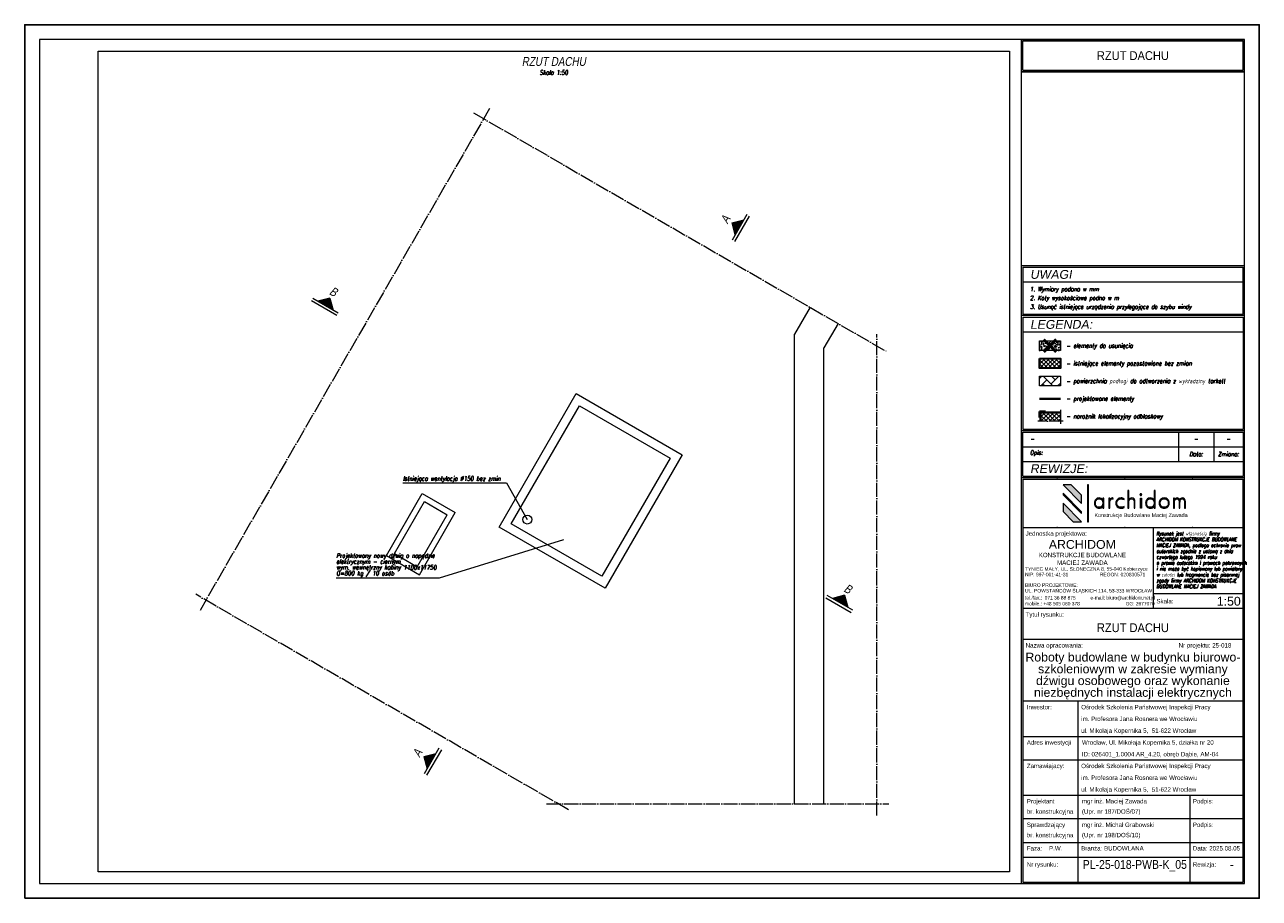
# Model space of a CAD drawing. Header units: millimetres. Extents: x 558 to 31258, y -5755 to 11028.
# Tile 1 of 144: x 22371 to 24471, y 66 to 1551. Entities that reach past the tile are written whole.
import ezdxf
from ezdxf.enums import TextEntityAlignment as Align

# ---------------------------------------------------------------- set-up
doc = ezdxf.new("R2010")
doc.units = ezdxf.units.MM
doc.linetypes.add('ACAD_ISO04W100', pattern=[30, 24, -3, 0, -3])
doc.layers.get('0').update_dxf_attribs({"color": 252})
doc.layers.get('Defpoints').update_dxf_attribs({"color": 252})
for name, color, linetype, lineweight in [('K_Grube', 252, 'Continuous', 35), ('K_Grube_projektowane', 252, 'Continuous', 40), ('K_Kreskowanie', 252, 'Continuous', 5), ('K_Naroznik', 252, 'Continuous', 40), ('K_Opis_zmienny', 252, 'Continuous', 13), ('K_Osie', 252, 'ACAD_ISO04W100', 5), ('K_Ramka', 252, 'Continuous', 18), ('K_Widokowe', 252, 'Continuous', 13), ('K_Wyburzenia', 252, 'Continuous', 5)]:
    doc.layers.add(name, color=color, linetype=linetype, lineweight=lineweight)
doc.styles.add('Logo1', font='arial.ttf', dxfattribs={"height": 13})
doc.styles.get("Standard").update_dxf_attribs({"font": 'arial.ttf'})
doc.styles.add('Tytuł 20', font='arial.ttf', dxfattribs={"width": 0.8, "oblique": 10, "height": 6})
doc.styles.add('Tytuł 50', font='arial.ttf', dxfattribs={"width": 0.8, "oblique": 10, "height": 15})
doc.styles.add('Zwykły 100', font='romans.shx', dxfattribs={"width": 0.8, "oblique": 10, "height": 15})
doc.styles.add('Zwykły 20', font='romans.shx', dxfattribs={"width": 0.8, "oblique": 10, "height": 3})
doc.styles.add('Zwykły 50', font='romans.shx', dxfattribs={"width": 0.8, "oblique": 10, "height": 7.5})

# ---------------------------------------------------------------- blocks, each defined once
blk = doc.blocks.new('Logo_archidom_2018_black')
h = blk.add_hatch(color=256)
h.dxf.hatch_style = 2
h.paths.add_polyline_path([(-181.7, 145), (-210, 145), (-147, 82), (-147, 110.3)])
h = blk.add_hatch(color=256)
h.dxf.hatch_style = 2
h.paths.add_polyline_path([(-123, 145), (-127, 145), (-127, 20), (-123, 20)])
h = blk.add_hatch(color=256)
h.dxf.hatch_style = 2
edge = h.paths.add_edge_path()
edge.add_spline(control_points=[(34.9, 66.8), (34.9, 66.8), (31.7, 66.8), (31.7, 66.8), (31.7, 66.8), (31.7, 87.6), (31.7, 87.6), (31.7, 91.2), (31, 93.8), (29.7, 95.5), (28.5, 97.1), (26.4, 97.9), (23.5, 97.9), (20.1, 97.9), (17.5, 96.7), (16, 94.3), (14.4, 91.9), (13.6, 88.1), (13.6, 82.9), (13.6, 82.9), (13.6, 66.8), (13.6, 66.8), (13.6, 66.8), (10.3, 66.8), (10.3, 66.8), (10.3, 66.8), (10.3, 126.5), (10.3, 126.5), (10.3, 126.5), (13.6, 126.5), (13.6, 126.5), (13.6, 126.5), (13.6, 94.6), (13.6, 94.6), (14.7, 97), (16, 98.7), (17.7, 99.6), (19.3, 100.5), (21.5, 101), (24.4, 101), (27.6, 101), (30.2, 99.9), (32.1, 97.8), (34, 95.6), (34.9, 92.7), (34.9, 88.9), (34.9, 88.9), (34.9, 66.8), (34.9, 66.8)], knot_values=[0, 0, 0, 0, 1, 1, 1, 2, 2, 2, 3, 3, 3, 4, 4, 4, 5, 5, 5, 6, 6, 6, 7, 7, 7, 8, 8, 8, 9, 9, 9, 10, 10, 10, 11, 11, 11, 12, 12, 12, 13, 13, 13, 14, 14, 14, 15, 15, 15, 16, 16, 16, 16], degree=3, periodic=1)
h = blk.add_hatch(color=256)
h.dxf.hatch_style = 2
edge = h.paths.add_edge_path()
edge.add_spline(control_points=[(103, 66.8), (103, 66.8), (99.8, 66.8), (99.8, 66.8), (99.8, 66.8), (99.8, 73.2), (99.8, 73.2), (98.3, 70.7), (96.5, 68.9), (94.4, 67.8), (92.3, 66.7), (89.8, 66.1), (86.9, 66.1), (82.3, 66.1), (78.5, 67.7), (75.6, 70.8), (72.7, 73.9), (71.2, 78), (71.2, 83.2), (71.2, 88.5), (72.6, 92.8), (75.5, 96), (78.4, 99.3), (82.1, 101), (86.7, 101), (90.2, 101), (92.9, 100.4), (94.8, 99.3), (96.7, 98.2), (98.4, 96.4), (99.8, 93.9), (99.8, 93.9), (99.8, 126.5), (99.8, 126.5), (99.8, 126.5), (103, 126.5), (103, 126.5), (103, 126.5), (103, 66.8), (103, 66.8)], knot_values=[0, 0, 0, 0, 1, 1, 1, 2, 2, 2, 3, 3, 3, 4, 4, 4, 5, 5, 5, 6, 6, 6, 7, 7, 7, 8, 8, 8, 9, 9, 9, 10, 10, 10, 11, 11, 11, 12, 12, 12, 13, 13, 13, 13], degree=3, periodic=1)
edge = h.paths.add_edge_path()
edge.add_spline(control_points=[(99.8, 83.6), (99.8, 88), (98.6, 91.5), (96.3, 94.1), (93.9, 96.6), (90.8, 97.9), (86.9, 97.9), (83.2, 97.9), (80.2, 96.6), (77.9, 93.9), (75.6, 91.2), (74.5, 87.6), (74.5, 83.2), (74.5, 78.9), (75.6, 75.5), (78, 72.9), (80.3, 70.4), (83.4, 69.1), (87.3, 69.1), (91.1, 69.1), (94.2, 70.4), (96.4, 73.1), (98.7, 75.7), (99.8, 79.2), (99.8, 83.6)], knot_values=[0, 0, 0, 0, 1, 1, 1, 2, 2, 2, 3, 3, 3, 4, 4, 4, 5, 5, 5, 6, 6, 6, 7, 7, 7, 8, 8, 8, 8], degree=3, periodic=0)
h = blk.add_hatch(color=256)
h.dxf.hatch_style = 2
h.paths.add_polyline_path([(-210, 116.8), (-210, 111.2), (-147, 48.2), (-147, 53.8)])
h = blk.add_hatch(color=256)
h.dxf.hatch_style = 2
edge = h.paths.add_edge_path()
edge.add_spline(control_points=[(-71.2, 66.8), (-71.2, 66.8), (-74.4, 66.8), (-74.4, 66.8), (-74.4, 66.8), (-74.4, 73.2), (-74.4, 73.2), (-75.9, 70.7), (-77.7, 68.9), (-79.8, 67.8), (-81.9, 66.7), (-84.4, 66.1), (-87.3, 66.1), (-92, 66.1), (-95.7, 67.7), (-98.7, 70.8), (-101.6, 73.9), (-103, 78), (-103, 83.2), (-103, 88.5), (-101.6, 92.8), (-98.7, 96), (-95.8, 99.3), (-92.1, 101), (-87.5, 101), (-84.2, 101), (-81.6, 100.4), (-79.6, 99.3), (-77.6, 98.2), (-75.8, 96.4), (-74.4, 93.9), (-74.4, 93.9), (-74.4, 100.2), (-74.4, 100.2), (-74.4, 100.2), (-71.2, 100.2), (-71.2, 100.2), (-71.2, 100.2), (-71.2, 66.8), (-71.2, 66.8)], knot_values=[0, 0, 0, 0, 1, 1, 1, 2, 2, 2, 3, 3, 3, 4, 4, 4, 5, 5, 5, 6, 6, 6, 7, 7, 7, 8, 8, 8, 9, 9, 9, 10, 10, 10, 11, 11, 11, 12, 12, 12, 13, 13, 13, 13], degree=3, periodic=1)
edge = h.paths.add_edge_path()
edge.add_spline(control_points=[(-74.4, 83.6), (-74.4, 88), (-75.6, 91.5), (-77.9, 94.1), (-80.3, 96.6), (-83.4, 97.9), (-87.3, 97.9), (-91, 97.9), (-94, 96.6), (-96.3, 93.9), (-98.6, 91.2), (-99.8, 87.6), (-99.8, 83.2), (-99.8, 78.9), (-98.6, 75.5), (-96.3, 72.9), (-93.9, 70.4), (-90.8, 69.1), (-86.9, 69.1), (-83.1, 69.1), (-80.1, 70.4), (-77.8, 73.1), (-75.6, 75.7), (-74.4, 79.2), (-74.4, 83.6)], knot_values=[0, 0, 0, 0, 1, 1, 1, 2, 2, 2, 3, 3, 3, 4, 4, 4, 5, 5, 5, 6, 6, 6, 7, 7, 7, 8, 8, 8, 8], degree=3, periodic=0)
h = blk.add_hatch(color=256)
h.dxf.hatch_style = 2
edge = h.paths.add_edge_path()
edge.add_spline(control_points=[(-39, 100.2), (-39, 100.2), (-40.1, 97.2), (-40.1, 97.2), (-40.5, 97.4), (-40.9, 97.6), (-41.4, 97.7), (-41.9, 97.9), (-42.4, 97.9), (-42.9, 97.9), (-45.6, 97.9), (-47.5, 96.6), (-48.8, 93.8), (-50.1, 91.1), (-50.7, 86.9), (-50.7, 81.3), (-50.7, 81.3), (-50.7, 66.8), (-50.7, 66.8), (-50.7, 66.8), (-53.9, 66.8), (-53.9, 66.8), (-53.9, 66.8), (-53.9, 100.2), (-53.9, 100.2), (-53.9, 100.2), (-50.7, 100.2), (-50.7, 100.2), (-50.7, 100.2), (-50.7, 94.9), (-50.7, 94.9), (-49.9, 97), (-48.9, 98.6), (-47.5, 99.5), (-46.2, 100.5), (-44.4, 101), (-42.2, 101), (-41.6, 101), (-41, 100.9), (-40.5, 100.8), (-39.9, 100.6), (-39.5, 100.5), (-39, 100.2)], knot_values=[0, 0, 0, 0, 1, 1, 1, 2, 2, 2, 3, 3, 3, 4, 4, 4, 5, 5, 5, 6, 6, 6, 7, 7, 7, 8, 8, 8, 9, 9, 9, 10, 10, 10, 11, 11, 11, 12, 12, 12, 13, 13, 13, 14, 14, 14, 14], degree=3, periodic=0)
h = blk.add_hatch(color=256)
h.dxf.hatch_style = 2
edge = h.paths.add_edge_path()
edge.add_spline(control_points=[(-1.7, 68.5), (-3.3, 67.7), (-5.1, 67.1), (-7, 66.7), (-8.8, 66.3), (-10.9, 66.1), (-13, 66.1), (-18, 66.1), (-22.1, 67.7), (-25.3, 70.9), (-28.5, 74.1), (-30.1, 78.3), (-30.1, 83.3), (-30.1, 88.6), (-28.4, 92.8), (-25.1, 96.1), (-21.8, 99.3), (-17.4, 101), (-12.1, 101), (-10.3, 101), (-8.6, 100.8), (-7, 100.4), (-5.4, 99.9), (-3.8, 99.3), (-2.3, 98.5), (-2.3, 98.5), (-2.3, 95.2), (-2.3, 95.2), (-3.8, 96.1), (-5.4, 96.8), (-7.1, 97.2), (-8.7, 97.7), (-10.4, 97.9), (-12.1, 97.9), (-16.7, 97.9), (-20.3, 96.6), (-22.9, 93.9), (-25.5, 91.2), (-26.8, 87.6), (-26.8, 83), (-26.8, 79), (-25.5, 75.6), (-22.7, 73), (-20, 70.4), (-16.5, 69.1), (-12.1, 69.1), (-10.1, 69.1), (-8.3, 69.4), (-6.6, 69.8), (-4.8, 70.3), (-3.2, 71), (-1.7, 71.9), (-1.7, 71.9), (-1.7, 68.5), (-1.7, 68.5)], knot_values=[0, 0, 0, 0, 1, 1, 1, 2, 2, 2, 3, 3, 3, 4, 4, 4, 5, 5, 5, 6, 6, 6, 7, 7, 7, 8, 8, 8, 9, 9, 9, 10, 10, 10, 11, 11, 11, 12, 12, 12, 13, 13, 13, 14, 14, 14, 15, 15, 15, 16, 16, 16, 17, 17, 17, 18, 18, 18, 18], degree=3, periodic=0)
h = blk.add_hatch(color=256)
h.dxf.hatch_style = 2
edge = h.paths.add_edge_path()
edge.add_spline(control_points=[(57.7, 112.4), (57.7, 111.6), (57.5, 110.9), (56.9, 110.3), (56.3, 109.8), (55.6, 109.5), (54.8, 109.5), (54, 109.5), (53.4, 109.8), (52.8, 110.3), (52.2, 110.9), (51.9, 111.6), (51.9, 112.4), (51.9, 113.2), (52.2, 113.9), (52.8, 114.4), (53.4, 115), (54, 115.3), (54.8, 115.3), (55.6, 115.3), (56.3, 115), (56.9, 114.4), (57.5, 113.9), (57.7, 113.2), (57.7, 112.4)], knot_values=[0, 0, 0, 0, 1, 1, 1, 2, 2, 2, 3, 3, 3, 4, 4, 4, 5, 5, 5, 6, 6, 6, 7, 7, 7, 8, 8, 8, 8], degree=3, periodic=0)
h.paths.add_polyline_path([(56.5, 66.8), (53.3, 66.8), (53.3, 100.2), (56.5, 100.2)])
h = blk.add_hatch(color=256)
h.dxf.hatch_style = 2
edge = h.paths.add_edge_path()
edge.add_spline(control_points=[(151.6, 83.7), (151.6, 78.8), (149.9, 74.6), (146.5, 71.2), (143.1, 67.8), (139, 66.1), (134.2, 66.1), (129.4, 66.1), (125.4, 67.8), (122, 71.2), (118.6, 74.6), (117, 78.8), (117, 83.7), (117, 88.5), (118.6, 92.6), (122, 96), (125.3, 99.3), (129.4, 101), (134.2, 101), (139.1, 101), (143.2, 99.3), (146.6, 96), (149.9, 92.6), (151.6, 88.5), (151.6, 83.7)], knot_values=[0, 0, 0, 0, 1, 1, 1, 2, 2, 2, 3, 3, 3, 4, 4, 4, 5, 5, 5, 6, 6, 6, 7, 7, 7, 8, 8, 8, 8], degree=3, periodic=0)
edge = h.paths.add_edge_path()
edge.add_spline(control_points=[(148.3, 83.6), (148.3, 87.6), (147, 91), (144.3, 93.8), (141.6, 96.6), (138.3, 97.9), (134.3, 97.9), (130.4, 97.9), (127, 96.6), (124.3, 93.8), (121.6, 91.1), (120.2, 87.7), (120.2, 83.6), (120.2, 79.5), (121.6, 76.1), (124.3, 73.3), (127.1, 70.5), (130.4, 69.1), (134.3, 69.1), (138.2, 69.1), (141.5, 70.5), (144.3, 73.3), (147, 76.1), (148.3, 79.5), (148.3, 83.6)], knot_values=[0, 0, 0, 0, 1, 1, 1, 2, 2, 2, 3, 3, 3, 4, 4, 4, 5, 5, 5, 6, 6, 6, 7, 7, 7, 8, 8, 8, 8], degree=3, periodic=0)
h = blk.add_hatch(color=256)
h.dxf.hatch_style = 2
edge = h.paths.add_edge_path()
edge.add_spline(control_points=[(206.4, 66.8), (206.4, 66.8), (203.1, 66.8), (203.1, 66.8), (203.1, 66.8), (203.1, 87.6), (203.1, 87.6), (203.1, 91.1), (202.6, 93.7), (201.4, 95.4), (200.3, 97.1), (198.5, 97.9), (196, 97.9), (193, 97.9), (190.9, 97), (189.7, 95.1), (188.5, 93.2), (187.9, 89.4), (187.9, 83.6), (187.9, 83.6), (187.9, 66.8), (187.9, 66.8), (187.9, 66.8), (184.7, 66.8), (184.7, 66.8), (184.7, 66.8), (184.7, 87.6), (184.7, 87.6), (184.7, 91.2), (184.1, 93.9), (183, 95.5), (182, 97.1), (180.1, 97.9), (177.6, 97.9), (174.4, 97.9), (172.2, 96.8), (170.8, 94.4), (169.4, 92.1), (168.8, 88.2), (168.8, 82.9), (168.8, 82.9), (168.8, 66.8), (168.8, 66.8), (168.8, 66.8), (165.5, 66.8), (165.5, 66.8), (165.5, 66.8), (165.5, 100.2), (165.5, 100.2), (165.5, 100.2), (168.8, 100.2), (168.8, 100.2), (168.8, 100.2), (168.8, 95.2), (168.8, 95.2), (169.5, 97.1), (170.7, 98.5), (172.2, 99.5), (173.8, 100.5), (175.8, 101), (178.2, 101), (180.2, 101), (182, 100.5), (183.6, 99.4), (185.2, 98.4), (186.3, 96.9), (187, 95), (187.8, 97), (189, 98.5), (190.5, 99.5), (192.1, 100.5), (194.1, 101), (196.6, 101), (199.5, 101), (201.9, 99.9), (203.7, 97.7), (205.5, 95.5), (206.4, 92.6), (206.4, 88.9), (206.4, 88.9), (206.4, 66.8), (206.4, 66.8)], knot_values=[0, 0, 0, 0, 1, 1, 1, 2, 2, 2, 3, 3, 3, 4, 4, 4, 5, 5, 5, 6, 6, 6, 7, 7, 7, 8, 8, 8, 9, 9, 9, 10, 10, 10, 11, 11, 11, 12, 12, 12, 13, 13, 13, 14, 14, 14, 15, 15, 15, 16, 16, 16, 17, 17, 17, 18, 18, 18, 19, 19, 19, 20, 20, 20, 21, 21, 21, 22, 22, 22, 23, 23, 23, 24, 24, 24, 25, 25, 25, 26, 26, 26, 27, 27, 27, 27], degree=3, periodic=1)
h = blk.add_hatch(color=256)
h.dxf.hatch_style = 2
h.paths.add_polyline_path([(-210, 83), (-210, 54.7), (-175.3, 20), (-147, 20)])
for p, q in [((-181.7, 145), (-210, 145)), ((-147, 82), (-210, 145)), ((-147, 110.3), (-181.7, 145)), ((-210, 116.8), (-210, 111.2)), ((-147, 53.8), (-210, 116.8)), ((-147, 48.2), (-210, 111.2)), ((-147, 82), (-147, 110.3)), ((-210, 83), (-210, 54.7)), ((-147, 20), (-210, 83)), ((-175.3, 20), (-210, 54.7)), ((-147, 48.2), (-147, 53.8)), ((-175.3, 20), (-147, 20))]:
    blk.add_line(p, q)
for points in [[(-123, 20), (-123, 145), (-127, 145), (-127, 20), (-123, 20)], [(56.5, 66.8), (53.3, 66.8), (53.3, 100.2), (56.5, 100.2), (56.5, 66.8)]]:
    blk.add_lwpolyline(points)
for points, knots in [([(34.9, 66.8), (34.9, 66.8), (31.7, 66.8), (31.7, 66.8), (31.7, 66.8), (31.7, 87.6), (31.7, 87.6), (31.7, 91.2), (31, 93.8), (29.7, 95.5), (28.5, 97.1), (26.4, 97.9), (23.5, 97.9), (20.1, 97.9), (17.5, 96.7), (16, 94.3), (14.4, 91.9), (13.6, 88.1), (13.6, 82.9), (13.6, 82.9), (13.6, 66.8), (13.6, 66.8), (13.6, 66.8), (10.3, 66.8), (10.3, 66.8), (10.3, 66.8), (10.3, 126.5), (10.3, 126.5), (10.3, 126.5), (13.6, 126.5), (13.6, 126.5), (13.6, 126.5), (13.6, 94.6), (13.6, 94.6), (14.7, 97), (16, 98.7), (17.7, 99.6), (19.3, 100.5), (21.5, 101), (24.4, 101), (27.6, 101), (30.2, 99.9), (32.1, 97.8), (34, 95.6), (34.9, 92.7), (34.9, 88.9), (34.9, 88.9), (34.9, 66.8), (34.9, 66.8)], [0, 0, 0, 0, 1, 1, 1, 2, 2, 2, 3, 3, 3, 4, 4, 4, 5, 5, 5, 6, 6, 6, 7, 7, 7, 8, 8, 8, 9, 9, 9, 10, 10, 10, 11, 11, 11, 12, 12, 12, 13, 13, 13, 14, 14, 14, 15, 15, 15, 16, 16, 16, 16]), ([(103, 66.8), (103, 66.8), (99.8, 66.8), (99.8, 66.8), (99.8, 66.8), (99.8, 73.2), (99.8, 73.2), (98.3, 70.7), (96.5, 68.9), (94.4, 67.8), (92.3, 66.7), (89.8, 66.1), (86.9, 66.1), (82.3, 66.1), (78.5, 67.7), (75.6, 70.8), (72.7, 73.9), (71.2, 78), (71.2, 83.2), (71.2, 88.5), (72.6, 92.8), (75.5, 96), (78.4, 99.3), (82.1, 101), (86.7, 101), (90.2, 101), (92.9, 100.4), (94.8, 99.3), (96.7, 98.2), (98.4, 96.4), (99.8, 93.9), (99.8, 93.9), (99.8, 126.5), (99.8, 126.5), (99.8, 126.5), (103, 126.5), (103, 126.5), (103, 126.5), (103, 66.8), (103, 66.8)], [0, 0, 0, 0, 1, 1, 1, 2, 2, 2, 3, 3, 3, 4, 4, 4, 5, 5, 5, 6, 6, 6, 7, 7, 7, 8, 8, 8, 9, 9, 9, 10, 10, 10, 11, 11, 11, 12, 12, 12, 13, 13, 13, 13]), ([(-71.2, 66.8), (-71.2, 66.8), (-74.4, 66.8), (-74.4, 66.8), (-74.4, 66.8), (-74.4, 73.2), (-74.4, 73.2), (-75.9, 70.7), (-77.7, 68.9), (-79.8, 67.8), (-81.9, 66.7), (-84.4, 66.1), (-87.3, 66.1), (-92, 66.1), (-95.7, 67.7), (-98.7, 70.8), (-101.6, 73.9), (-103, 78), (-103, 83.2), (-103, 88.5), (-101.6, 92.8), (-98.7, 96), (-95.8, 99.3), (-92.1, 101), (-87.5, 101), (-84.2, 101), (-81.6, 100.4), (-79.6, 99.3), (-77.6, 98.2), (-75.8, 96.4), (-74.4, 93.9), (-74.4, 93.9), (-74.4, 100.2), (-74.4, 100.2), (-74.4, 100.2), (-71.2, 100.2), (-71.2, 100.2), (-71.2, 100.2), (-71.2, 66.8), (-71.2, 66.8)], [0, 0, 0, 0, 1, 1, 1, 2, 2, 2, 3, 3, 3, 4, 4, 4, 5, 5, 5, 6, 6, 6, 7, 7, 7, 8, 8, 8, 9, 9, 9, 10, 10, 10, 11, 11, 11, 12, 12, 12, 13, 13, 13, 13]), ([(-74.4, 83.6), (-74.4, 88), (-75.6, 91.5), (-77.9, 94.1), (-80.3, 96.6), (-83.4, 97.9), (-87.3, 97.9), (-91, 97.9), (-94, 96.6), (-96.3, 93.9), (-98.6, 91.2), (-99.8, 87.6), (-99.8, 83.2), (-99.8, 78.9), (-98.6, 75.5), (-96.3, 72.9), (-93.9, 70.4), (-90.8, 69.1), (-86.9, 69.1), (-83.1, 69.1), (-80.1, 70.4), (-77.8, 73.1), (-75.6, 75.7), (-74.4, 79.2), (-74.4, 83.6)], [0, 0, 0, 0, 1, 1, 1, 2, 2, 2, 3, 3, 3, 4, 4, 4, 5, 5, 5, 6, 6, 6, 7, 7, 7, 8, 8, 8, 8]), ([(-39, 100.2), (-39, 100.2), (-40.1, 97.2), (-40.1, 97.2), (-40.5, 97.4), (-40.9, 97.6), (-41.4, 97.7), (-41.9, 97.9), (-42.4, 97.9), (-42.9, 97.9), (-45.6, 97.9), (-47.5, 96.6), (-48.8, 93.8), (-50.1, 91.1), (-50.7, 86.9), (-50.7, 81.3), (-50.7, 81.3), (-50.7, 66.8), (-50.7, 66.8), (-50.7, 66.8), (-53.9, 66.8), (-53.9, 66.8), (-53.9, 66.8), (-53.9, 100.2), (-53.9, 100.2), (-53.9, 100.2), (-50.7, 100.2), (-50.7, 100.2), (-50.7, 100.2), (-50.7, 94.9), (-50.7, 94.9), (-49.9, 97), (-48.9, 98.6), (-47.5, 99.5), (-46.2, 100.5), (-44.4, 101), (-42.2, 101), (-41.6, 101), (-41, 100.9), (-40.5, 100.8), (-39.9, 100.6), (-39.5, 100.5), (-39, 100.2)], [0, 0, 0, 0, 1, 1, 1, 2, 2, 2, 3, 3, 3, 4, 4, 4, 5, 5, 5, 6, 6, 6, 7, 7, 7, 8, 8, 8, 9, 9, 9, 10, 10, 10, 11, 11, 11, 12, 12, 12, 13, 13, 13, 14, 14, 14, 14]), ([(-1.7, 68.5), (-3.3, 67.7), (-5.1, 67.1), (-7, 66.7), (-8.8, 66.3), (-10.9, 66.1), (-13, 66.1), (-18, 66.1), (-22.1, 67.7), (-25.3, 70.9), (-28.5, 74.1), (-30.1, 78.3), (-30.1, 83.3), (-30.1, 88.6), (-28.4, 92.8), (-25.1, 96.1), (-21.8, 99.3), (-17.4, 101), (-12.1, 101), (-10.3, 101), (-8.6, 100.8), (-7, 100.4), (-5.4, 99.9), (-3.8, 99.3), (-2.3, 98.5), (-2.3, 98.5), (-2.3, 95.2), (-2.3, 95.2), (-3.8, 96.1), (-5.4, 96.8), (-7.1, 97.2), (-8.7, 97.7), (-10.4, 97.9), (-12.1, 97.9), (-16.7, 97.9), (-20.3, 96.6), (-22.9, 93.9), (-25.5, 91.2), (-26.8, 87.6), (-26.8, 83), (-26.8, 79), (-25.5, 75.6), (-22.7, 73), (-20, 70.4), (-16.5, 69.1), (-12.1, 69.1), (-10.1, 69.1), (-8.3, 69.4), (-6.6, 69.8), (-4.8, 70.3), (-3.2, 71), (-1.7, 71.9), (-1.7, 71.9), (-1.7, 68.5), (-1.7, 68.5)], [0, 0, 0, 0, 1, 1, 1, 2, 2, 2, 3, 3, 3, 4, 4, 4, 5, 5, 5, 6, 6, 6, 7, 7, 7, 8, 8, 8, 9, 9, 9, 10, 10, 10, 11, 11, 11, 12, 12, 12, 13, 13, 13, 14, 14, 14, 15, 15, 15, 16, 16, 16, 17, 17, 17, 18, 18, 18, 18]), ([(57.7, 112.4), (57.7, 111.6), (57.5, 110.9), (56.9, 110.3), (56.3, 109.8), (55.6, 109.5), (54.8, 109.5), (54, 109.5), (53.4, 109.8), (52.8, 110.3), (52.2, 110.9), (51.9, 111.6), (51.9, 112.4), (51.9, 113.2), (52.2, 113.9), (52.8, 114.4), (53.4, 115), (54, 115.3), (54.8, 115.3), (55.6, 115.3), (56.3, 115), (56.9, 114.4), (57.5, 113.9), (57.7, 113.2), (57.7, 112.4)], [0, 0, 0, 0, 1, 1, 1, 2, 2, 2, 3, 3, 3, 4, 4, 4, 5, 5, 5, 6, 6, 6, 7, 7, 7, 8, 8, 8, 8]), ([(99.8, 83.6), (99.8, 88), (98.6, 91.5), (96.3, 94.1), (93.9, 96.6), (90.8, 97.9), (86.9, 97.9), (83.2, 97.9), (80.2, 96.6), (77.9, 93.9), (75.6, 91.2), (74.5, 87.6), (74.5, 83.2), (74.5, 78.9), (75.6, 75.5), (78, 72.9), (80.3, 70.4), (83.4, 69.1), (87.3, 69.1), (91.1, 69.1), (94.2, 70.4), (96.4, 73.1), (98.7, 75.7), (99.8, 79.2), (99.8, 83.6)], [0, 0, 0, 0, 1, 1, 1, 2, 2, 2, 3, 3, 3, 4, 4, 4, 5, 5, 5, 6, 6, 6, 7, 7, 7, 8, 8, 8, 8]), ([(151.6, 83.7), (151.6, 78.8), (149.9, 74.6), (146.5, 71.2), (143.1, 67.8), (139, 66.1), (134.2, 66.1), (129.4, 66.1), (125.4, 67.8), (122, 71.2), (118.6, 74.6), (117, 78.8), (117, 83.7), (117, 88.5), (118.6, 92.6), (122, 96), (125.3, 99.3), (129.4, 101), (134.2, 101), (139.1, 101), (143.2, 99.3), (146.6, 96), (149.9, 92.6), (151.6, 88.5), (151.6, 83.7)], [0, 0, 0, 0, 1, 1, 1, 2, 2, 2, 3, 3, 3, 4, 4, 4, 5, 5, 5, 6, 6, 6, 7, 7, 7, 8, 8, 8, 8]), ([(148.3, 83.6), (148.3, 87.6), (147, 91), (144.3, 93.8), (141.6, 96.6), (138.3, 97.9), (134.3, 97.9), (130.4, 97.9), (127, 96.6), (124.3, 93.8), (121.6, 91.1), (120.2, 87.7), (120.2, 83.6), (120.2, 79.5), (121.6, 76.1), (124.3, 73.3), (127.1, 70.5), (130.4, 69.1), (134.3, 69.1), (138.2, 69.1), (141.5, 70.5), (144.3, 73.3), (147, 76.1), (148.3, 79.5), (148.3, 83.6)], [0, 0, 0, 0, 1, 1, 1, 2, 2, 2, 3, 3, 3, 4, 4, 4, 5, 5, 5, 6, 6, 6, 7, 7, 7, 8, 8, 8, 8]), ([(206.4, 66.8), (206.4, 66.8), (203.1, 66.8), (203.1, 66.8), (203.1, 66.8), (203.1, 87.6), (203.1, 87.6), (203.1, 91.1), (202.6, 93.7), (201.4, 95.4), (200.3, 97.1), (198.5, 97.9), (196, 97.9), (193, 97.9), (190.9, 97), (189.7, 95.1), (188.5, 93.2), (187.9, 89.4), (187.9, 83.6), (187.9, 83.6), (187.9, 66.8), (187.9, 66.8), (187.9, 66.8), (184.7, 66.8), (184.7, 66.8), (184.7, 66.8), (184.7, 87.6), (184.7, 87.6), (184.7, 91.2), (184.1, 93.9), (183, 95.5), (182, 97.1), (180.1, 97.9), (177.6, 97.9), (174.4, 97.9), (172.2, 96.8), (170.8, 94.4), (169.4, 92.1), (168.8, 88.2), (168.8, 82.9), (168.8, 82.9), (168.8, 66.8), (168.8, 66.8), (168.8, 66.8), (165.5, 66.8), (165.5, 66.8), (165.5, 66.8), (165.5, 100.2), (165.5, 100.2), (165.5, 100.2), (168.8, 100.2), (168.8, 100.2), (168.8, 100.2), (168.8, 95.2), (168.8, 95.2), (169.5, 97.1), (170.7, 98.5), (172.2, 99.5), (173.8, 100.5), (175.8, 101), (178.2, 101), (180.2, 101), (182, 100.5), (183.6, 99.4), (185.2, 98.4), (186.3, 96.9), (187, 95), (187.8, 97), (189, 98.5), (190.5, 99.5), (192.1, 100.5), (194.1, 101), (196.6, 101), (199.5, 101), (201.9, 99.9), (203.7, 97.7), (205.5, 95.5), (206.4, 92.6), (206.4, 88.9), (206.4, 88.9), (206.4, 66.8), (206.4, 66.8)], [0, 0, 0, 0, 1, 1, 1, 2, 2, 2, 3, 3, 3, 4, 4, 4, 5, 5, 5, 6, 6, 6, 7, 7, 7, 8, 8, 8, 9, 9, 9, 10, 10, 10, 11, 11, 11, 12, 12, 12, 13, 13, 13, 14, 14, 14, 15, 15, 15, 16, 16, 16, 17, 17, 17, 18, 18, 18, 19, 19, 19, 20, 20, 20, 21, 21, 21, 22, 22, 22, 23, 23, 23, 24, 24, 24, 25, 25, 25, 26, 26, 26, 27, 27, 27, 27])]:
    blk.add_open_spline(points, degree=3, knots=knots)
at = {"ltscale": 5}
for p in [(-230, 165), (0, 165), (230, 165), (-230, 0), (0, 0), (230, 0)]:
    blk.add_point(p, dxfattribs=at)
at = {"style": 'Logo1'}
blk.add_text('Konstrukcje Budowlane Maciej Zawada', height=13, dxfattribs=at).set_placement((-103, 42.5), align=Align.MIDDLE_LEFT)

msp = doc.modelspace()

# ---------------------------------------------------------------- hatches: boundary and pattern name
at = {"layer": 'K_Kreskowanie', "ltscale": 5}
h = msp.add_hatch(dxfattribs=at)
h.set_pattern_fill('ANSI37', color=256, scale=1.6)
h.set_pattern_definition([(45, (12843.4987, -13541.7186), (-3.5921024, 3.5921024), []), (135, (12843.4987, -13541.7186), (-3.5921024, -3.5921024), [])])
h.paths.add_polyline_path([(24132.765, 983.53), (24097.265, 983.53), (24097.265, 967.03), (24132.765, 967.03)])
h = msp.add_hatch(dxfattribs=at)
h.set_pattern_fill('ANSI37', color=256, scale=1.6)
h.set_pattern_definition([(45, (12843.4987, -13633.7186), (-3.5921024, 3.5921024), []), (135, (12843.4987, -13633.7186), (-3.5921024, -3.5921024), [])])
h.paths.add_polyline_path([(24132.765, 891.53), (24099.265, 891.53), (24099.265, 877.03), (24132.765, 877.03)])
at = {"layer": 'K_Opis_zmienny'}
for points in [[(23573.844, 1214.019), (23594.335, 1219.509), (23579.335, 1193.528)], [(22890.435, 1086.319), (22895.925, 1065.829), (22869.945, 1080.829)], [(23765.511, 581.093), (23771.002, 560.603), (23745.021, 575.603)], [(23765.511, 581.093), (23771.002, 560.603), (23745.021, 575.603)], [(23050.048, 306.776), (23070.538, 312.266), (23055.538, 286.286)]]:
    msp.add_hatch(color=256, dxfattribs=at).paths.add_polyline_path(points)
at = {"layer": 'K_Widokowe'}
h = msp.add_hatch(dxfattribs=at)
h.set_pattern_fill('AR-HBONE', color=256, scale=0.1)
h.set_pattern_definition([(45, (7047.138, 5207.577), (3e-15, 14.36841), [30.48, -10.16]), (135, (7054.322, 5214.762), (3e-15, 14.36841), [30.48, -10.16])])
h.paths.add_polyline_path([(24132.765, 953.53), (24097.265, 953.53), (24097.265, 937.03), (24132.765, 937.03)])
at = {"layer": 'K_Wyburzenia'}
h = msp.add_hatch(dxfattribs=at)
h.set_pattern_fill('AR-CONC', color=256, scale=0.05)
h.set_pattern_definition([(50, (20942.899, 3763.0955), (9.109233, -0.796954), [0.9525, -10.4775]), (355, (20942.899, 3763.0955), (-1.762171, 9.552842), [0.762, -8.38203]), (100.45144, (20943.658, 3763.029), (7.347062, 8.755888), [0.8095, -8.904512]), (46.1842, (20942.899, 3765.635), (13.553952, -2.102116), [1.42875, -15.71625]), (96.63556, (20944.029, 3765.46), (11.870207, 12.371306), [1.21425, -13.35678]), (351.18415, (20942.899, 3765.635), (11.870207, 12.371306), [1.143, -12.572987]), (21, (20944.169, 3765.0005), (7.58072, -5.11326), [0.9525, -10.4775]), (326, (20944.169, 3765.0005), (3.090101, 9.209398), [0.762, -8.382]), (71.45145, (20944.801, 3764.574), (10.670821, 4.096138), [0.8095, -8.904497]), (37.5, (20942.899, 3763.0955), (0.1544302, 4.227752), [0, -8.2804, 0, -8.509, 0, -8.41375]), (7.5, (20942.899, 3763.0955), (3.340983, 5.0090287), [0, -4.8514, 0, -8.0899, 0, -3.20675]), (327.5, (20940.067, 3763.0955), (6.7795298, -0.2864372), [0, -3.175, 0, -9.906, 0, -13.1445]), (317.5, (20938.797, 3763.0955), (7.406459, 1.2713246), [0, -4.1275, 0, -6.5786, 0, -9.3345])])
h.paths.add_polyline_path([(24132.765, 1013.53), (24097.265, 1013.53), (24097.265, 997.03), (24132.765, 997.03)])

# ---------------------------------------------------------------- linework, layer by layer
at = {"layer": 'Defpoints'}
msp.add_lwpolyline([(22371.174, 65.976), (24471.174, 65.976), (24471.174, 1550.976), (22371.174, 1550.976)], close=True, dxfattribs=at)
at = {"layer": 'K_Grube'}
msp.add_lwpolyline([(24097.265, 983.53), (24132.765, 983.53), (24132.765, 967.03), (24097.265, 967.03)], close=True, dxfattribs=at)
at = {"layer": 'K_Grube_projektowane'}
for p, q in [((24097.265, 915.28), (24132.765, 915.28)), ((24099.265, 891.53), (24132.765, 891.53)), ((24099.265, 877.03), (24099.265, 891.53))]:
    msp.add_line(p, q, dxfattribs=at)
at = {"layer": 'K_Naroznik'}
for p, q in [((24107.265, 893.53), (24097.265, 893.53)), ((24097.265, 893.53), (24097.265, 883.53))]:
    msp.add_line(p, q, dxfattribs=at)
at = {"layer": 'K_Opis_zmienny'}
for p, q in [((23573.844, 1214.019), (23594.335, 1219.509)), ((23599.335, 1228.169), (23574.335, 1184.868)), ((23603.665, 1225.669), (23578.665, 1182.368)), ((23573.844, 1214.019), (23579.335, 1193.528)), ((22902.086, 1056.498), (22858.784, 1081.498)), ((22904.586, 1060.829), (22861.284, 1085.829)), ((22890.435, 1086.319), (22869.945, 1080.829)), ((22890.435, 1086.319), (22895.925, 1065.829)), ((23014.467, 772.059), (23190.511, 772.059)), ((23190.511, 772.059), (23226.112, 709.729)), ((23076.714, 610.964), (23288.133, 676.028)), ((22901.143, 610.964), (23076.714, 610.964)), ((23777.162, 551.273), (23733.861, 576.273)), ((23777.162, 551.273), (23733.861, 576.273)), ((23779.662, 555.603), (23736.361, 580.603)), ((23779.662, 555.603), (23736.361, 580.603)), ((23765.511, 581.093), (23745.021, 575.603)), ((23765.511, 581.093), (23745.021, 575.603)), ((23765.511, 581.093), (23771.002, 560.603)), ((23765.511, 581.093), (23771.002, 560.603)), ((23075.538, 320.927), (23050.538, 277.625)), ((23079.868, 318.427), (23054.868, 275.125)), ((23050.048, 306.776), (23070.538, 312.266)), ((23050.048, 306.776), (23055.538, 286.286))]:
    msp.add_line(p, q, dxfattribs=at)
at = {"layer": 'K_Opis_zmienny', "ltscale": 0.5}
msp.add_lwpolyline([(22496.174, 1505.976), (24046.174, 1505.976), (24046.174, 110.976), (22496.174, 110.976), (22496.174, 1505.976)], dxfattribs=at)
at = {"layer": 'K_Osie'}
for p, q in [((23161.872, 1408.462), (22669.372, 555.427)), ((23134.552, 1401.141), (23838.119, 994.937)), ((23820.798, 206.627), (23820.798, 1024.937)), ((24132.765, 896.53), (24132.765, 872.03)), ((24137.765, 877.03), (24094.265, 877.03)), ((23296.19, 216.627), (22662.052, 582.747)), ((23258.87, 226.627), (23840.798, 226.627))]:
    msp.add_line(p, q, dxfattribs=at)
at = {"layer": 'K_Ramka'}
for p, q in [((24066.174, 1525.976), (24066.174, 90.976)), ((24066.174, 1525.976), (24446.174, 1525.976)), ((24066.174, 1525.976), (24066.174, 90.976)), ((24068.674, 1523.476), (24443.674, 1523.476)), ((24068.674, 1473.476), (24068.674, 1523.476)), ((24443.674, 1473.476), (24443.674, 1523.476)), ((24066.174, 1470.976), (24446.174, 1470.976)), ((24446.174, 1470.976), (24066.174, 1470.976)), ((24068.674, 1473.476), (24443.674, 1473.476)), ((24066.174, 1141.53), (24446.174, 1141.53)), ((24066.174, 1141.53), (24446.174, 1141.53)), ((24068.674, 1139.03), (24068.674, 1059.03)), ((24068.674, 1139.03), (24443.674, 1139.03)), ((24443.674, 1059.03), (24443.674, 1139.03)), ((24068.674, 1114.03), (24443.674, 1114.03)), ((24446.174, 1056.53), (24066.174, 1056.53)), ((24068.674, 1059.03), (24443.674, 1059.03)), ((24068.674, 1054.03), (24068.674, 863.53)), ((24068.674, 1054.03), (24443.674, 1054.03)), ((24443.674, 1054.03), (24443.674, 863.53)), ((24068.674, 1029.03), (24443.674, 1029.03)), ((24066.174, 861.03), (24446.174, 861.03)), ((24066.174, 861.03), (24446.174, 861.03)), ((24068.674, 863.53), (24443.674, 863.53)), ((24068.674, 858.53), (24443.674, 858.53)), ((24068.674, 783.53), (24068.674, 858.53)), ((24333.674, 858.53), (24333.674, 808.53)), ((24393.674, 858.53), (24393.674, 808.53)), ((24443.674, 858.53), (24443.674, 783.53)), ((24068.674, 833.53), (24443.674, 833.53)), ((24068.674, 808.53), (24443.674, 808.53)), ((24066.174, 781.03), (24446.174, 781.03)), ((24066.174, 781.03), (24446.174, 781.03)), ((24068.674, 783.53), (24443.674, 783.53)), ((24068.674, 783.53), (24443.674, 783.53)), ((24068.674, 778.53), (24443.674, 778.53)), ((24068.674, 778.53), (24068.674, 744.754)), ((24443.674, 386.219), (24443.674, 778.53)), ((24068.674, 696.03), (24443.674, 696.03)), ((24291.174, 558.476), (24291.174, 696.03)), ((24443.674, 583.476), (24291.174, 583.476)), ((24291.174, 558.476), (24068.674, 558.476)), ((24443.674, 558.476), (24291.174, 558.476)), ((24443.674, 505.976), (24068.674, 505.976)), ((24443.674, 400.976), (24068.674, 400.976)), ((24162.619, 400.976), (24162.619, 93.476)), ((24162.619, 400.976), (24162.619, 93.476)), ((24069.324, 340.976), (24443.674, 340.976)), ((24443.674, 300.976), (24068.674, 300.976)), ((24443.674, 240.976), (24068.674, 240.976)), ((24353.058, 240.976), (24353.058, 135.976)), ((24353.058, 240.976), (24353.058, 135.976)), ((24443.674, 200.976), (24068.674, 200.976)), ((24443.674, 200.976), (24068.674, 200.976)), ((24068.674, 160.976), (24443.674, 160.976)), ((24068.674, 160.976), (24443.674, 160.976)), ((24068.674, 160.976), (24443.674, 160.976)), ((24068.674, 160.976), (24443.674, 160.976)), ((24068.674, 135.976), (24443.674, 135.976)), ((24068.674, 135.976), (24443.674, 135.976)), ((24353.058, 135.976), (24353.058, 93.476))]:
    msp.add_line(p, q, dxfattribs=at)
msp.add_lwpolyline([(22396.174, 90.976), (24446.174, 90.976), (24446.174, 1525.976), (22396.174, 1525.976)], close=True, dxfattribs=at)
msp.add_lwpolyline([(24068.674, 744.754), (24068.674, 93.476), (24443.674, 93.476), (24443.674, 386.219)], dxfattribs=at)
msp.add_lwpolyline([(24068.674, 744.754), (24068.674, 93.476), (24443.674, 93.476), (24443.674, 386.219)], dxfattribs=at)
at = {"layer": 'K_Widokowe', "ltscale": 5}
for p, q in [((23706.994, 1070.641), (23680.614, 1024.949)), ((23754.626, 1043.141), (23730.614, 1001.551)), ((23680.614, 226.627), (23680.614, 1024.949)), ((23730.614, 226.627), (23730.614, 1001.551)), ((22986.326, 648.407), (23047.326, 754.062)), ((22999.986, 652.067), (23050.986, 740.402)), ((23047.326, 754.062), (23103.618, 721.562)), ((23050.986, 740.402), (23089.957, 717.902)), ((23038.957, 629.567), (23089.957, 717.902)), ((23042.618, 615.907), (23103.618, 721.562)), ((22999.986, 652.067), (23038.957, 629.567)), ((22986.326, 648.407), (23042.618, 615.907))]:
    msp.add_line(p, q, dxfattribs=at)
at = {"layer": 'K_Widokowe', "ltscale": 0.5}
for p, q in [((23178.302, 696.918), (23309.302, 923.817)), ((23198.792, 702.409), (23314.792, 903.327)), ((23309.302, 923.817), (23489.435, 819.817)), ((23314.792, 903.327), (23468.944, 814.327)), ((23489.435, 819.817), (23358.435, 592.918)), ((23468.944, 814.327), (23352.944, 613.409)), ((23358.435, 592.918), (23178.302, 696.918)), ((23352.944, 613.409), (23198.792, 702.409))]:
    msp.add_line(p, q, dxfattribs=at)
at = {"layer": 'K_Widokowe'}
msp.add_lwpolyline([(24097.265, 953.53), (24132.765, 953.53), (24132.765, 937.03), (24097.265, 937.03)], close=True, dxfattribs=at)
at = {"layer": 'K_Widokowe', "ltscale": 5}
msp.add_circle((23226.112, 709.729), 7.5, dxfattribs=at)
at = {"layer": 'K_Wyburzenia'}
msp.add_lwpolyline([(24097.265, 1013.53), (24132.765, 1013.53), (24132.765, 997.03), (24097.265, 997.03)], close=True, dxfattribs=at)
at = {"layer": 'K_Wyburzenia', "const_width": 5}
for points in [[(24104.409, 1015.886), (24125.622, 994.673)], [(24125.622, 1015.886), (24104.409, 994.673)]]:
    msp.add_lwpolyline(points, dxfattribs=at)

# ---------------------------------------------------------------- block references
at = {"layer": 'K_Ramka', "xscale": 0.5, "yscale": 0.5, "zscale": 0.5}
msp.add_blockref('Logo_archidom_2018_black', (24242.273, 696.03), dxfattribs=at)

# ---------------------------------------------------------------- texts
at = {"layer": 'K_Opis_zmienny', "oblique": 10, "width": 0.8}
for s, height, style, p in [('RZUT DACHU', 15, 'Tytuł 50', (23271.174, 1488.476)), ('Skala 1:50', 7.5, 'Zwykły 50', (23271.174, 1469.726))]:
    msp.add_text(s, height=height, dxfattribs=dict(at, style=style)).set_placement(p, align=Align.MIDDLE_CENTER)
at = {"layer": 'K_Opis_zmienny', "style": 'Tytuł 50', "oblique": 10, "width": 0.8}
for s, rotation, p in [('A', 60, (23563.019, 1220.269)), ('B', 330, (22896.685, 1097.144)), ('B', 330, (23771.761, 591.919)), ('B', 330, (23771.761, 591.919)), ('A', 60, (23039.222, 313.026))]:
    msp.add_text(s, height=15, rotation=rotation, dxfattribs=at).set_placement(p, align=Align.MIDDLE_CENTER)
at = {"layer": 'K_Opis_zmienny', "style": 'Zwykły 50', "oblique": 10, "width": 0.8}
for s, p in [('Istniejąca wentylacja %%c150 bez zmin', (23014.467, 779.559)), ('Projektowany nowy dźwig o napędzie', (22901.143, 648.464)), ('wym. wewnętrzny kabiny 1100x11750', (22901.143, 628.464)), ('elektrycznym - ciernym', (22901.143, 638.464)), ('Q=800 kg / 10 osób', (22901.143, 618.464))]:
    msp.add_text(s, height=7.5, dxfattribs=at).set_placement(p, align=Align.MIDDLE_LEFT)
at = {"layer": 'K_Ramka', "width": 0.9}
for p in [(24256.174, 1498.476), (24256.174, 525.976)]:
    msp.add_text('RZUT DACHU', height=15, dxfattribs=at).set_placement(p, align=Align.MIDDLE_CENTER)
at = {"layer": 'K_Ramka', "style": 'Tytuł 20', "oblique": 10}
for s, p in [('UWAGI', (24081.174, 1126.53)), ('LEGENDA:', (24081.174, 1041.53)), ('REWIZJE:', (24081.174, 796.285))]:
    msp.add_text(s, height=15, dxfattribs=at).set_placement(p, align=Align.MIDDLE_LEFT)
at = {"layer": 'K_Ramka', "oblique": 10}
for s, height, style, width, p in [('1. Wymiary podano w mm', 7.5, 'Zwykły 20', 0.75, (24081.174, 1101.53)), ('3. Usunąć istniejące urządzenia przylegające do szybu windy', 7.5, 'Zwykły 20', 0.75, (24081.174, 1071.53)), ('2. Koty wysokościowe podno w m', 7.5, 'Zwykły 20', 0.75, (24081.174, 1086.53)), ('- elementy do usunięcia', 7.5, 'Zwykły 100', 0.8, (24142.765, 1005.28)), ('- istniejące elementy pozostawione bez zmian', 7.5, 'Zwykły 100', 0.8, (24142.765, 975.28)), ('- powierzchnia podłogi do odtworzenia z wykładziny tarkett', 7.5, 'Zwykły 100', 0.8, (24142.765, 945.28)), ('- projektowane elementy', 7.5, 'Zwykły 100', 0.8, (24142.765, 915.28)), ('- narożnik lokalizacyjny odblaskowy', 7.5, 'Zwykły 100', 0.8, (24142.765, 885.28)), ('-', 7.5, 'Zwykły 20', 0.8, (24081.174, 847.101)), ('Opis:', 7.5, 'Zwykły 20', 0.8, (24081.174, 823.53)), ('ARCHIDOM KONSTRUKCJE BUDOWLANE', 6.25, 'Zwykły 20', 0.7, (24296.174, 676.03)), ('Rysunek jest własnością firmy', 6.25, 'Zwykły 20', 0.7, (24296.174, 686.03)), ('autorskich zgodnie z ustawą z dnia', 6.25, 'Zwykły 20', 0.7, (24296.174, 656.03)), ('MACIEJ ZAWADA, podlega ochronie praw', 6.25, 'Zwykły 20', 0.7, (24296.174, 666.03)), ('czwartego lutego 1994 roku', 6.25, 'Zwykły 20', 0.7, (24296.174, 646.03)), ('o prawie autorskim i prawach pokrewnych', 6.25, 'Zwykły 20', 0.7, (24296.174, 636.03)), ('i nie może być kopiowany lub powielany', 6.25, 'Zwykły 20', 0.7, (24296.174, 626.03)), ('w całości lub fragmencie bez pisemnej', 6.25, 'Zwykły 20', 0.7, (24296.174, 616.03)), ('zgody firmy ARCHIDOM KONSTRUKCJE', 6.25, 'Zwykły 20', 0.7, (24296.174, 606.03)), ('BUDOWLANE MACIEJ ZAWADA', 6.25, 'Zwykły 20', 0.7, (24296.174, 596.03))]:
    msp.add_text(s, height=height, dxfattribs=dict(at, style=style, width=width)).set_placement(p, align=Align.MIDDLE_LEFT)
at = {"layer": 'K_Ramka', "style": 'Zwykły 20', "oblique": 10, "width": 0.8}
for s, p in [('-', (24363.674, 847.101)), ('-', (24418.674, 847.101)), ('Data:', (24363.674, 821.03)), ('Zmiana:', (24418.674, 821.03))]:
    msp.add_text(s, height=7.5, dxfattribs=at).set_placement(p, align=Align.MIDDLE_CENTER)
at = {"layer": 'K_Ramka'}
for s, p in [('Jednostka projektowa:', (24073.674, 686.03)), ('Skala:', (24296.174, 570.976)), ('Tytuł rysunku:', (24073.674, 548.476)), ('Nazwa opracowania:', (24073.674, 495.976)), ('Inwestor:', (24075.687, 390.976)), ('Ośrodek Szkolenia Państwowej Inspekcji Pracy', (24168.206, 390.976)), ('im. Profesora Jana Rosnera we Wrocławiu', (24168.206, 370.976)), ('ul. Mikołaja Kopernika 5,  51-622 Wrocław', (24168.206, 350.976)), ('Wrocław, Ul. Mikołaja Kopernika 5, działka nr 20', (24169.463, 330.976)), ('Adres inwestycji', (24075.687, 330.976)), ('ID: 026401_1.0004.AR_4.20, obręb Dąbie, AM-04', (24169.463, 310.976)), ('Zamawiajacy:', (24075.687, 290.976)), ('Ośrodek Szkolenia Państwowej Inspekcji Pracy', (24168.206, 290.976)), ('im. Profesora Jana Rosnera we Wrocławiu', (24168.206, 270.976)), ('ul. Mikołaja Kopernika 5,  51-622 Wrocław', (24168.206, 250.976)), ('Projektant', (24075.687, 230.976)), ('Projektant', (24075.687, 230.976)), ('mgr inż. Maciej Zawada', (24169.463, 230.976)), ('mgr inż. Maciej Zawada', (24169.463, 230.976)), ('Podpis:', (24358.058, 230.976)), ('Podpis:', (24358.058, 230.976)), ('br. konstrukcyjna', (24075.687, 213.476)), ('br. konstrukcyjna', (24075.687, 213.476)), ('(Upr. nr 187/DOŚ/07)', (24169.463, 213.476)), ('(Upr. nr 187/DOŚ/07)', (24169.463, 213.476)), ('Sprawdzający', (24075.687, 190.976)), ('Sprawdzający', (24075.687, 190.976)), ('mgr inż. Michał Grabowski', (24169.463, 190.976)), ('mgr inż. Michał Grabowski', (24169.463, 190.976)), ('Podpis:', (24358.058, 190.976)), ('Podpis:', (24358.058, 190.976)), ('br. konstrukcyjna', (24075.687, 173.476)), ('br. konstrukcyjna', (24075.687, 173.476)), ('(Upr. nr 198/DOŚ/10)', (24169.463, 173.476)), ('(Upr. nr 198/DOŚ/10)', (24169.463, 173.476)), ('Faza:    P.W.', (24075.687, 150.976)), ('Faza:    P.W.', (24075.687, 150.976)), ('Branża: BUDOWLANA', (24168.054, 150.976)), ('Branża: BUDOWLANA', (24168.054, 150.976)), ('Data: 2025.08.05', (24358.058, 150.976)), ('Nr rysunku:', (24075.687, 123.476)), ('Rewizja:', (24358.058, 123.476))]:
    msp.add_text(s, height=7.5, dxfattribs=at).set_placement(p, align=Align.MIDDLE_LEFT)
for s, height, p in [('ARCHIDOM', 15, (24170.174, 667.53)), ('KONSTRUKCJE BUDOWLANE', 7.5, (24170.174, 649.53)), ('MACIEJ ZAWADA', 7.5, (24170.174, 636.53)), ('Roboty budowlane w budynku biurowo-', 15, (24256.174, 475.976)), ('szkoleniowym w zakresie wymiany', 15, (24256.174, 455.976)), ('dźwigu osobowego oraz wykonanie', 15, (24256.174, 435.976)), ('niezbędnych instalacji elektrycznych', 15, (24256.174, 415.976))]:
    msp.add_text(s, height=height, dxfattribs=at).set_placement(p, align=Align.MIDDLE_CENTER)
for s, p in [('TYNIEC MAŁY, UL. SŁONECZNA 8, 55-040 Kobierzyce', (24072.674, 621.03)), ('NIP: 997-001-41-31                       REGON: 020830571', (24072.674, 611.53)), ('UL. POWSTAŃCÓW ŚLĄSKICH 114, 53-333 WROCŁAW ', (24072.674, 584.03)), ('BIURO PROJEKTOWE:', (24072.674, 593.53))]:
    msp.add_text(s, height=6, dxfattribs=at).set_placement(p, align=Align.BOTTOM_LEFT)
at = {"layer": 'K_Ramka', "width": 0.9}
for s, p in [('tel./fax.:  071 36 88 875           e-mail: biuro@archidom.net.pl', (24072.674, 572.03)), ('mobile.: +48 505 060 378                                  GG: 2677070', (24072.674, 562.03))]:
    msp.add_text(s, height=6, dxfattribs=at).set_placement(p, align=Align.BOTTOM_LEFT)
at = {"layer": 'K_Ramka'}
for s, height, p in [('1:50', 15, (24439.604, 570.976)), ('Nr projektu: 25-018', 7.5, (24423.674, 495.976)), ('-', 15, (24428.058, 123.476))]:
    msp.add_text(s, height=height, dxfattribs=at).set_placement(p, align=Align.MIDDLE_RIGHT)
at = {"layer": 'K_Ramka', "width": 0.85}
msp.add_text('PL-25-018-PWB-K_05', height=15, dxfattribs=at).set_placement((24348.058, 123.476), align=Align.MIDDLE_RIGHT)

doc.saveas('drawing.dxf')
